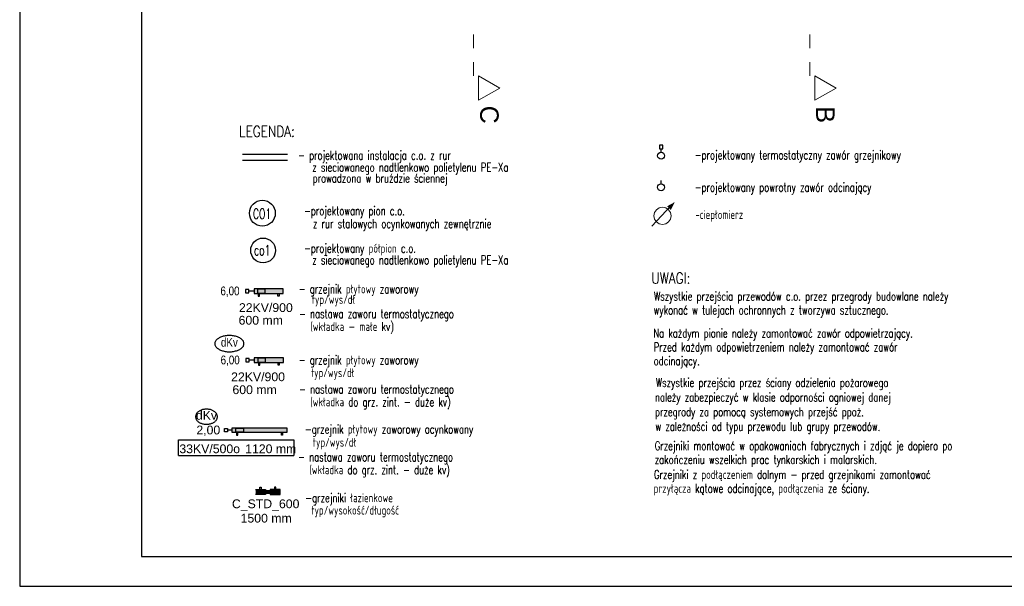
# Model space of a CAD drawing. Header units: inches. Extents: x -515158 to -470211, y -1887 to 84268.
# Tile 72 of 102: x -512560 to -492371, y 54568 to 66180. Entities that reach past the tile are written whole.
import ezdxf
from ezdxf.lldxf.tags import DXFTag

# ---------------------------------------------------------------- set-up
doc = ezdxf.new("R2010")
doc.units = ezdxf.units.IN
doc.header["$MEASUREMENT"] = 0
doc.set_wipeout_variables(frame=1)
doc.linetypes.add('Dashed', pattern=[564.444447, 282.222223, -282.222223])
for name, color, linetype in [('#opisy', 7, 'Continuous'), ('_opis', 252, 'Continuous'), ('_TABELA', 7, 'Continuous'), ('IS_Text_Armatury_Therm', 7, 'Continuous'), ('IS_Text_Odbiornikow_Therm', 7, 'Continuous')]:
    doc.layers.add(name, color=color, linetype=linetype)
for name, color, linetype, lineweight in [('#podkład', 252, 'Continuous', 9), ('_MK_ARMATURA', 2, 'Continuous', 15), ('INWENT OPISY_Nr_Pióra__21', 252, 'Continuous', 9), ('INWENT OPISY_Nr_Pióra__41', 252, 'Continuous', 15)]:
    doc.layers.add(name, color=color, linetype=linetype, lineweight=lineweight)
for name, color, linetype, true_color in [('IS_Armatura_podłączeniowa_grz._dolnozas.', 7, 'SOLID', 0x000000), ('IS_Armatura_Therm', 7, 'SOLID', 0x000000), ('IS_Grafika', 7, 'SOLID', 0x000000), ('IS_Grzejniki_Plan_rzut', 7, 'SOLID', 0x000000), ('IS_Powrót', 5, 'DASH', 0x0000ff), ('IS_Zasilanie', 1, 'SOLID', 0xff0000)]:
    doc.layers.add(name, color=color, linetype=linetype, true_color=true_color)
doc.styles.add('GENERATED_STYLE_7', font='txt')
doc.styles.add('ROMANS', font='romans', dxfattribs={"width": 0.8})
tags = doc.linetypes.add('DASH', pattern=[15, 10, -5]).pattern_tags.tags
tags[6:7] = [DXFTag(74, 4), DXFTag(75, 0), DXFTag(340, '0'), DXFTag(46, 0.0), DXFTag(50, 0.0), DXFTag(44, 0.0), DXFTag(45, 0.0)]
tags[4:5] = [DXFTag(74, 4), DXFTag(75, 0), DXFTag(340, '0'), DXFTag(46, 0.0), DXFTag(50, 0.0), DXFTag(44, 0.0), DXFTag(45, 0.0)]
tags = doc.linetypes.add('SOLID', pattern=[10, 10, 0]).pattern_tags.tags
tags[6:7] = [DXFTag(74, 4), DXFTag(75, 0), DXFTag(340, '0'), DXFTag(46, 0.0), DXFTag(50, 0.0), DXFTag(44, 0.0), DXFTag(45, 0.0)]
tags[4:5] = [DXFTag(74, 4), DXFTag(75, 0), DXFTag(340, '0'), DXFTag(46, 0.0), DXFTag(50, 0.0), DXFTag(44, 0.0), DXFTag(45, 0.0)]

# ---------------------------------------------------------------- blocks, each defined once
blk = doc.blocks.new('p1')
at = {"layer": 'INWENT OPISY_Nr_Pióra__41', "color": 252, "linetype": 'Dashed'}
for p, q in [((-502188, 64864), (-502188, 63764)), ((-495293, 64864), (-495293, 63764))]:
    blk.add_line(p, q, dxfattribs=at)
at = {"layer": 'INWENT OPISY_Nr_Pióra__41', "color": 252, "linetype": 'Continuous'}
for p, q in [((-501652, 63764), (-502088, 64020)), ((-502088, 63520), (-502088, 64020)), ((-494757, 63764), (-495193, 64020)), ((-495193, 63520), (-495193, 64020)), ((-502088, 63520), (-501652, 63764)), ((-495193, 63520), (-494757, 63764))]:
    blk.add_line(p, q, dxfattribs=at)
at = {"layer": 'INWENT OPISY_Nr_Pióra__21', "color": 252, "linetype": 'Continuous', "char_height": 380, "attachment_point": 2, "rotation": 270, "style": 'GENERATED_STYLE_7'}
for s, insert in [('{C}', (-501675, 63220)), ('{B}', (-494786, 63220))]:
    blk.add_mtext(s, dxfattribs=dict(at, insert=insert))

msp = doc.modelspace()

# ---------------------------------------------------------------- hatches: boundary and pattern name
at = {"layer": '_MK_ARMATURA', "ltscale": 130}
msp.add_hatch(color=256, dxfattribs=at).paths.add_polyline_path([(-499143, 62431), (-499286, 62357), (-499217, 62287)])
at = {"layer": 'IS_Grzejniki_Plan_rzut', "ltscale": 10}
for points in [[(-507754, 60566), (-507154, 60566), (-507154, 60666), (-507754, 60666)], [(-507750, 59152), (-507150, 59152), (-507150, 59252), (-507750, 59252)]]:
    msp.add_hatch(color=1, dxfattribs=at).paths.add_polyline_path(points)
at = {"layer": 'IS_Grzejniki_Plan_rzut'}
for points in [[(-507081, 57718), (-508201, 57718), (-508201, 57818), (-507081, 57818)], [(-507722, 56552), (-507522, 56552), (-507522, 56452), (-507722, 56452)], [(-507222, 56552), (-507422, 56552), (-507422, 56452), (-507222, 56452)], [(-507422, 56527), (-507522, 56527), (-507522, 56477), (-507422, 56477)]]:
    msp.add_hatch(color=1, dxfattribs=at).paths.add_polyline_path(points)

# ---------------------------------------------------------------- linework, layer by layer
at = {"layer": '#opisy', "color": 7}
for p, q in [((-499373, 63606), (-499444, 63606)), ((-499444, 63606), (-499444, 63535)), ((-499373, 63535), (-499373, 63606)), ((-499444, 63535), (-499373, 63535)), ((-499408, 63464), (-499408, 63535)), ((-499410, 62816), (-499410, 62886))]:
    msp.add_line(p, q, dxfattribs=at)
for centre in [(-499408, 63393), (-499410, 62745)]:
    msp.add_ellipse(centre, major_axis=(70.8, 0), ratio=1, dxfattribs=at)
for points, knots in [([(-508260, 59707), (-508274, 59707), (-508303, 59706), (-508346, 59700), (-508385, 59692), (-508422, 59681), (-508455, 59667), (-508485, 59651), (-508510, 59632), (-508531, 59612), (-508547, 59590), (-508557, 59566), (-508559, 59549), (-508559, 59541)], [0, 0, 0, 0, 44.221026, 86.715235, 127.290094, 165.750025, 201.915768, 235.650682, 266.898665, 295.740232, 322.472627, 347.708476, 372.45223, 372.45223, 372.45223, 372.45223]), ([(-507961, 59541), (-507961, 59549), (-507963, 59566), (-507973, 59590), (-507988, 59612), (-508009, 59632), (-508034, 59651), (-508064, 59667), (-508097, 59681), (-508134, 59692), (-508174, 59700), (-508216, 59706), (-508245, 59707), (-508260, 59707)], [0, 0, 0, 0, 24.743753, 49.979603, 76.711998, 105.553565, 136.801548, 170.536462, 206.702205, 245.162135, 285.736995, 328.231204, 372.45223, 372.45223, 372.45223, 372.45223]), ([(-508559, 59541), (-508559, 59533), (-508557, 59516), (-508547, 59492), (-508531, 59470), (-508510, 59449), (-508485, 59431), (-508455, 59415), (-508422, 59401), (-508385, 59390), (-508346, 59381), (-508303, 59376), (-508274, 59375), (-508260, 59375)], [0, 0, 0, 0, 24.743753, 49.979603, 76.711998, 105.553565, 136.801548, 170.536462, 206.702205, 245.162135, 285.736995, 328.231204, 372.45223, 372.45223, 372.45223, 372.45223]), ([(-508260, 59375), (-508245, 59375), (-508216, 59376), (-508174, 59381), (-508134, 59390), (-508097, 59401), (-508064, 59415), (-508034, 59431), (-508009, 59449), (-507988, 59470), (-507973, 59492), (-507963, 59516), (-507961, 59533), (-507961, 59541)], [0, 0, 0, 0, 44.221026, 86.715235, 127.290094, 165.750025, 201.915768, 235.650682, 266.898665, 295.740232, 322.472627, 347.708476, 372.45223, 372.45223, 372.45223, 372.45223])]:
    msp.add_open_spline(points, degree=3, knots=knots, dxfattribs=at)
at = {"layer": '_MK_ARMATURA', "ltscale": 130}
for p, q in [((-499143, 62431), (-499217, 62287)), ((-499201, 62370), (-499600, 61952))]:
    msp.add_line(p, q, dxfattribs=at)
msp.add_circle((-499380, 62161), 175, dxfattribs=at)
at = {"layer": '_opis', "color": 7, "linetype": 'Continuous'}
for centre, radius in [((-507584, 62214), 265), ((-507569, 61451), 254)]:
    msp.add_circle(centre, radius, dxfattribs=at)
at = {"layer": 'IS_Armatura_podłączeniowa_grz._dolnozas.', "ltscale": 10}
for p, q in [((-507524, 60656), (-507684, 60656)), ((-507684, 60656), (-507684, 60576)), ((-507684, 60576), (-507524, 60576)), ((-507524, 60576), (-507524, 60656)), ((-507520, 59242), (-507680, 59242)), ((-507680, 59242), (-507680, 59162)), ((-507680, 59162), (-507520, 59162)), ((-507520, 59162), (-507520, 59242)), ((-508131, 57728), (-508131, 57808)), ((-508131, 57808), (-507971, 57808)), ((-507971, 57808), (-507971, 57728)), ((-507971, 57728), (-508131, 57728)), ((-507971, 57728), (-507971, 57728))]:
    msp.add_line(p, q, dxfattribs=at)
at = {"layer": 'IS_Armatura_Therm', "color": 7, "ltscale": 10}
for p, q in [((-507859, 60651), (-507929, 60651)), ((-507929, 60651), (-507929, 60581)), ((-507929, 60581), (-507859, 60581)), ((-507859, 60581), (-507859, 60651)), ((-507754, 60616), (-507859, 60616)), ((-507855, 59237), (-507925, 59237)), ((-507925, 59237), (-507925, 59167)), ((-507925, 59167), (-507855, 59167)), ((-507855, 59167), (-507855, 59237)), ((-507750, 59202), (-507855, 59202))]:
    msp.add_line(p, q, dxfattribs=at)
at = {"layer": 'IS_Armatura_Therm', "ltscale": 10}
for p, q in [((-508363, 57736), (-508363, 57801)), ((-508363, 57801), (-508298, 57801)), ((-508298, 57801), (-508298, 57736)), ((-508201, 57768), (-508298, 57768)), ((-508298, 57736), (-508363, 57736))]:
    msp.add_line(p, q, dxfattribs=at)
at = {"layer": 'IS_Grafika', "ltscale": 10}
for points, knots in [([(-508730, 58199), (-508741, 58199), (-508763, 58197), (-508794, 58193), (-508824, 58185), (-508852, 58174), (-508877, 58161), (-508899, 58146), (-508918, 58129), (-508934, 58110), (-508945, 58089), (-508952, 58067), (-508954, 58051), (-508954, 58044)], [0, 0, 0, 0, 33.167036, 65.15629, 95.929861, 125.438554, 153.638532, 180.511954, 206.093104, 230.501175, 253.978693, 276.929023, 299.937572, 299.937572, 299.937572, 299.937572]), ([(-508506, 58044), (-508506, 58051), (-508507, 58067), (-508515, 58089), (-508526, 58110), (-508542, 58129), (-508561, 58146), (-508583, 58161), (-508608, 58174), (-508636, 58185), (-508665, 58193), (-508697, 58197), (-508719, 58199), (-508730, 58199)], [0, 0, 0, 0, 23.008549, 45.958879, 69.436398, 93.844468, 119.425619, 146.29904, 174.499018, 204.007711, 234.781282, 266.770537, 299.937572, 299.937572, 299.937572, 299.937572]), ([(-508954, 58044), (-508954, 58036), (-508952, 58021), (-508945, 57999), (-508934, 57978), (-508918, 57959), (-508899, 57941), (-508877, 57926), (-508852, 57913), (-508824, 57903), (-508794, 57895), (-508763, 57890), (-508741, 57889), (-508730, 57889)], [0, 0, 0, 0, 23.008549, 45.958879, 69.436398, 93.844468, 119.425619, 146.29904, 174.499018, 204.007711, 234.781282, 266.770537, 299.937572, 299.937572, 299.937572, 299.937572]), ([(-508730, 57889), (-508719, 57889), (-508697, 57890), (-508665, 57895), (-508636, 57903), (-508608, 57913), (-508583, 57926), (-508561, 57941), (-508542, 57959), (-508526, 57978), (-508515, 57999), (-508507, 58021), (-508506, 58036), (-508506, 58044)], [0, 0, 0, 0, 33.167036, 65.15629, 95.929861, 125.438554, 153.638532, 180.511954, 206.093104, 230.501175, 253.978693, 276.929023, 299.937572, 299.937572, 299.937572, 299.937572])]:
    msp.add_open_spline(points, degree=3, knots=knots, dxfattribs=at)
at = {"layer": 'IS_Grzejniki_Plan_rzut', "color": 1, "ltscale": 10}
for p, q in [((-507154, 60666), (-507754, 60666)), ((-507754, 60666), (-507754, 60566)), ((-507754, 60566), (-507154, 60566)), ((-507667, 60566), (-507667, 60516)), ((-507642, 60516), (-507642, 60566)), ((-507267, 60516), (-507267, 60566)), ((-507242, 60566), (-507242, 60516)), ((-507154, 60566), (-507154, 60666)), ((-507667, 60516), (-507642, 60516)), ((-507242, 60516), (-507267, 60516)), ((-507150, 59252), (-507750, 59252)), ((-507750, 59252), (-507750, 59152)), ((-507150, 59152), (-507150, 59252)), ((-507750, 59152), (-507150, 59152)), ((-507662, 59152), (-507662, 59102)), ((-507662, 59102), (-507637, 59102)), ((-507637, 59102), (-507637, 59152)), ((-507262, 59102), (-507262, 59152)), ((-507237, 59102), (-507262, 59102)), ((-507237, 59152), (-507237, 59102))]:
    msp.add_line(p, q, dxfattribs=at)
at = {"layer": 'IS_Grzejniki_Plan_rzut', "ltscale": 10}
for p, q in [((-508201, 57718), (-508201, 57818)), ((-508201, 57818), (-507081, 57818)), ((-507081, 57818), (-507081, 57718)), ((-507081, 57718), (-508201, 57718)), ((-508113, 57718), (-508113, 57668)), ((-508113, 57668), (-508088, 57668)), ((-508088, 57668), (-508088, 57718)), ((-507193, 57668), (-507193, 57718)), ((-507168, 57668), (-507193, 57668)), ((-507168, 57718), (-507168, 57668)), ((-507081, 57718), (-507081, 57718))]:
    msp.add_line(p, q, dxfattribs=at)
at = {"layer": 'IS_Grzejniki_Plan_rzut', "color": 1}
for p, q in [((-507722, 56552), (-507522, 56552)), ((-507635, 56552), (-507635, 56602)), ((-507635, 56602), (-507610, 56602)), ((-507610, 56602), (-507610, 56552)), ((-507522, 56552), (-507522, 56452)), ((-507222, 56552), (-507422, 56552)), ((-507422, 56552), (-507422, 56452)), ((-507310, 56602), (-507335, 56602)), ((-507335, 56602), (-507335, 56552)), ((-507310, 56552), (-507310, 56602)), ((-507222, 56452), (-507222, 56552)), ((-507522, 56452), (-507722, 56452)), ((-507422, 56527), (-507522, 56527)), ((-507522, 56477), (-507422, 56477)), ((-507422, 56452), (-507222, 56452))]:
    msp.add_line(p, q, dxfattribs=at)
at = {"layer": 'IS_Powrót', "color": 5, "ltscale": 10}
msp.add_line((-507068, 63294), (-507993, 63294), dxfattribs=at)
at = {"layer": 'IS_Text_Odbiornikow_Therm', "color": 18, "linetype": 'SOLID', "ltscale": 10, "true_color": 0x000000}
for p, q in [((-509306, 57248), (-509306, 57568)), ((-509306, 57568), (-506937, 57568)), ((-506937, 57568), (-506937, 57248)), ((-509306, 57248), (-506937, 57248))]:
    msp.add_line(p, q, dxfattribs=at)
at = {"layer": 'IS_Zasilanie', "color": 1, "ltscale": 10}
msp.add_line((-507993, 63423), (-507068, 63423), dxfattribs=at)

# ---------------------------------------------------------------- block references
at = {"layer": '#podkład'}
msp.add_blockref('p1', (-1064, 1013), dxfattribs=at)

# ---------------------------------------------------------------- texts
at = {"layer": '#opisy', "color": 7, "style": 'ROMANS', "width": 0.7}
for s, p in [('- projektowana instalacja c.o. z rur ', (-506852, 63310)), ('-projektowany termostatyczny zawór grzejnikowy ', (-498719, 63317)), ('z sieciowanego nadtlenkowo polietylenu PE-Xa', (-506561, 63067)), ('prowadzona w bruździe ściennej', (-506553, 62842)), ('-projektowany powrotny zawór odcinający', (-498719, 62655)), ('-projektowany pion c.o. ', (-506730, 62174)), ('-ciepłomierz', (-498705, 62096)), ('z rur stalowych ocynkowanych zewnętrznie ', (-506548, 61910)), ('-projektowany półpion c.o. ', (-506730, 61405)), ('z sieciowanego nadtlenkowo polietylenu PE-Xa', (-506561, 61166)), ('- grzejnik płytowy zaworowy ', (-506839, 60572)), ('typ/wys/dł', (-506571, 60357)), ('Wszystkie przejścia przewodów c.o. przez przegrody budowlane należy', (-499555, 60423)), ('- nastawa zaworu termostatycznego', (-506833, 60064)), ('wykonać w tulejach ochronnych z tworzywa sztucznego.', (-499561, 60140)), ('(wkładka - małe kv)', (-506600, 59802)), ('Na każdym pionie należy zamontować zawór odpowietrzający.', (-499567, 59666)), ('Przed każdym odpowietrzeniem należy zamontować zawór', (-499561, 59383)), ('- grzejnik płytowy zaworowy ', (-506839, 59117)), ('odcinający.', (-499561, 59099)), (' typ/wys/dł', (-506675, 58855)), ('Wszystkie przejścia przez ściany odzielenia pożarowego', (-499516, 58654)), ('- nastawa zaworu termostatycznego', (-506832, 58518)), ('należy zabezpieczyć w klasie odporności ogniowej danej', (-499533, 58354)), (' (wkładka do grz. zint. - duże kv)', (-506688, 58256)), ('przegrody za pomocą systemowych przejść ppoż. ', (-499533, 58054)), ('w zależności od typu przewodu lub grupy przewodów.', (-499525, 57754)), ('-grzejnik płytowy zaworowy ocynkowany ', (-506712, 57699)), ('typ/wys/dł', (-506550, 57429)), ('Grzejniki montować w opakowaniach fabrycznych i zdjąć je dopiero po', (-499539, 57359)), ('- nastawa zaworu termostatycznego', (-506850, 57128)), ('zakończeniu wszelkich prac tynkarskich i malarskich.', (-499539, 57076)), (' (wkładka do grz. zint. - duże kv)', (-506706, 56866)), ('Grzejniki z podłączeniem dolnym - przed grzejnikami zamontować', (-499554, 56769)), ('przyłącza kątowe odcinające, podłączenia ze ściany.', (-499560, 56485)), ('-grzejniki łazienkowe ', (-506704, 56292)), (' typ/wysokość/długość', (-506666, 56038))]:
    msp.add_text(s, height=180, dxfattribs=at).set_placement(p)
at = {"layer": '#opisy', "color": 7, "lineweight": 30, "style": 'ROMANS', "width": 0.65}
for s, p in [('CO1', (-507776, 62096)), ('co1', (-507756, 61350))]:
    msp.add_text(s, height=211.8, dxfattribs=at).set_placement(p)
at = {"layer": '#opisy', "color": 7, "char_height": 180, "style": 'ROMANS'}
for s, insert, attachment_point in [('\\fArial|b0|i0;6,00  ', (-508052, 60498), 9), ('\\fArial|b0|i0;dKv', (-508260, 59659), 2), ('\\fArial|b0|i0;6,00  ', (-508048, 59083), 9)]:
    msp.add_mtext(s, dxfattribs=dict(at, insert=insert, attachment_point=attachment_point))
at = {"layer": 'IS_Grafika', "ltscale": 10, "insert": (-508730, 58162), "char_height": 180, "attachment_point": 2}
msp.add_mtext('\\fArial|b0|i0;dKv', dxfattribs=at)
at = {"layer": 'IS_Text_Armatury_Therm', "color": 18, "linetype": 'SOLID', "ltscale": 10, "true_color": 0x000000, "insert": (-508937, 57648), "char_height": 180, "attachment_point": 7}
msp.add_mtext('\\fArial|b0|i0;2,00  ', dxfattribs=at)
at = {"layer": 'IS_Text_Odbiornikow_Therm', "color": 21, "style": 'ROMANS', "width": 0.8}
msp.add_text('UWAGI:', height=226.7, dxfattribs=at).set_placement((-499608, 60771))
at = {"layer": 'IS_Text_Odbiornikow_Therm', "color": 18, "linetype": 'SOLID', "ltscale": 0.01, "true_color": 0x000000, "char_height": 180, "attachment_point": 9}
for s, insert in [('{\\fArial|b0|i0|c238|p34;22KV/900}', (-506960, 60187)), ('\\fArial|b0|i0;600 mm', (-507163, 59928)), ('{\\fArial|b0|i0|c238|p34;22KV/900}', (-507120, 58769)), ('\\fArial|b0|i0;600 mm', (-507289, 58505)), ('\\fArial|b0|i0|c238|p34;C_STD_600', (-506824, 56117)), ('\\fArial|b0|i0;1500 mm', (-506982, 55872))]:
    msp.add_mtext(s, dxfattribs=dict(at, insert=insert))
at = {"layer": 'IS_Text_Odbiornikow_Therm', "color": 18, "linetype": 'SOLID', "ltscale": 10, "true_color": 0x000000, "char_height": 180, "attachment_point": 7}
for s, insert in [('\\fArial|b0|i0;33KV/500o', (-509286, 57294)), ('\\fArial|b0|i0;1120 mm', (-507936, 57294))]:
    msp.add_mtext(s, dxfattribs=dict(at, insert=insert))

# ---------------------------------------------------------------- next in the draw order: texts
at = {"layer": 'IS_Text_Odbiornikow_Therm', "color": 21, "style": 'ROMANS', "width": 0.8}
msp.add_text('LEGENDA:', height=226.7, dxfattribs=at).set_placement((-508060, 63777))

# ---------------------------------------------------------------- next in the draw order: wipeouts: each hides what was drawn before it
msp.add_wipeout([(-512560, 84268), (-510060, 83658), (-510060, 55178), (-512560, 54568)])

# ---------------------------------------------------------------- next in the draw order: linework, layer by layer
at = {"layer": '_TABELA', "color": 7}
msp.add_lwpolyline([(-512560, 84268), (-470560, 84268), (-512560, 84268), (-512560, 54568), (-470560, 54568), (-470560, 84268)], dxfattribs=at)
msp.add_lwpolyline([(-471160, 83658), (-510060, 83658), (-510060, 55178), (-471160, 55178)], close=True, dxfattribs=at)

doc.saveas('drawing.dxf')
